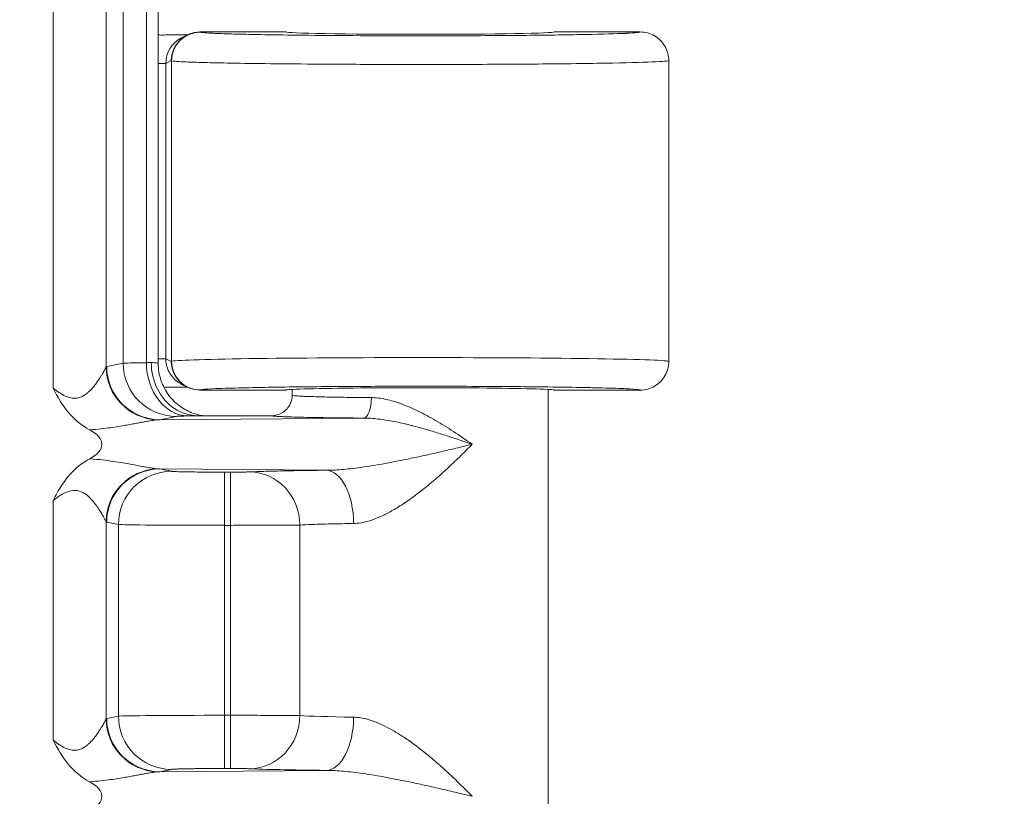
# Model space of a CAD drawing. Header units: inches. Extents: x -374 to 640, y -945 to 1059.
# Tile 199 of 222: x 145.171 to 146.373, y 65.805 to 66.754. Entities that reach past the tile are written whole.
import ezdxf

# ---------------------------------------------------------------- set-up
doc = ezdxf.new("R2010")
doc.units = ezdxf.units.IN
doc.header["$LTSCALE"] = 5
doc.header["$MEASUREMENT"] = 0
for name, color, linetype, lineweight in [('Dimension (ANSI)', 7, 'Continuous', 9), ('Visible (ANSI)', 7, 'Continuous', 18), ('Visible Narrow (ANSI)', 7, 'Continuous', 5)]:
    doc.layers.add(name, color=color, linetype=linetype, lineweight=lineweight)
doc.styles.add('Note Text (ANSI)', font='arial.ttf')
doc.dimstyles.new('.XX', dxfattribs={"dimscale": 5, "dimtxt": 0.095, "dimasz": 0.125, "dimexe": 0.1875, "dimexo": 0.0625, "dimgap": 0.0625, "dimtad": 0, "dimtih": 1, "dimtoh": 1, "dimrnd": 1e-08, "dimzin": 0, "dimdsep": 46, "dimtxsty": 'Note Text (ANSI)', "dimblk": 'Filled-1', "dimcen": 0.09, "dimdle": 0.45, "dimclrd": 256, "dimclre": 256, "dimclrt": 256, "dimadec": 0, "dimazin": 1, "dimtfac": 1.263158, "dimtofl": 0, "dimtmove": 0, "dimatfit": 3, "dimfxl": 1, "dimtolj": 1, "dimtzin": 4, "dimlwd": -1, "dimlwe": -1, "dimarcsym": 0})

# ---------------------------------------------------------------- blocks, each defined once
blk = doc.blocks.new('Filled-1')
at = {"color": 0}
for p, q in [((0, 0), (-1, 0.25)), ((-1, 0.25), (-1, -0.25)), ((-1, 0), (0, 0)), ((-1, -0.25), (0, 0))]:
    blk.add_line(p, q, dxfattribs=at)
at = {"color": 0, "flags": 128}
blk.add_lwpolyline([(-1, -0.25), (0, 0), (-1, 0.25), (-1, -0.25)], dxfattribs=at)
at = {"color": 0}
blk.add_solid([(-1, -0.25), (0, 0), (-1, 0.25), (-1, -0.25)], dxfattribs=at)
blk = doc.blocks.new('*D41')
at = {"layer": 'Defpoints', "color": 0, "transparency": 16777216}
for p in [(123.6124, 70.135), (123.6124, 44.4052), (150.1074, 44.4052)]:
    blk.add_point(p, dxfattribs=at)
at = {"layer": 'Dimension (ANSI)', "transparency": 16777216}
for p, q in [((123.9249, 70.135), (151.0449, 70.135)), ((150.1074, 69.51), (150.1074, 57.8253)), ((150.1074, 45.0302), (150.1074, 56.7149)), ((123.9249, 44.4052), (151.0449, 44.4052))]:
    blk.add_line(p, q, dxfattribs=at)
at = {"layer": 'Dimension (ANSI)', "transparency": 16777216, "xscale": 0.625, "yscale": 0.625, "zscale": 0.625}
for p, rotation in [((150.1074, 70.135), 90), ((150.1074, 44.4052), 270)]:
    blk.add_blockref('Filled-1', p, dxfattribs=dict(at, rotation=rotation))
at = {"layer": 'Dimension (ANSI)', "transparency": 16777216, "insert": (149.3019, 57.5128), "char_height": 0.475, "attachment_point": 1, "style": 'Note Text (ANSI)'}
blk.add_mtext('\\A1;25.73', dxfattribs=at)

msp = doc.modelspace()

# ---------------------------------------------------------------- linework, layer by layer
at = {"layer": 'Visible (ANSI)'}
for p, q in [((145.34, 66.33396), (145.34, 67.20618)), ((145.37534, 66.73513), (145.36864, 66.73179)), ((145.49613, 66.73882), (145.39097, 66.73882)), ((145.92863, 66.73882), (145.82363, 66.73882)), ((145.96363, 66.70382), (145.96363, 66.33633)), ((145.51047, 66.69973), (145.51047, 66.69973)), ((145.36864, 66.30836), (145.37534, 66.30501)), ((145.28279, 66.30362), (145.28279, 66.30366)), ((145.28488, 66.29936), (145.28488, 66.29939)), ((145.37657, 66.30477), (145.37655, 66.30477)), ((145.39097, 66.30132), (145.49613, 66.30132)), ((145.50363, 66.30218), (145.50363, 66.29508)), ((145.81613, 66.30218), (145.81613, 65.7701)), ((145.82363, 66.30132), (145.92863, 66.30132)), ((145.38801, 66.27007), (145.47864, 66.27007)), ((145.28279, 66.25555), (145.28279, 66.25555)), ((145.28488, 66.25586), (145.28488, 66.25586)), ((145.28279, 66.21459), (145.28279, 66.21459)), ((145.28488, 66.21429), (145.28488, 66.21429)), ((145.30963, 66.21011), (145.30963, 66.21011)), ((145.28279, 66.16649), (145.28279, 66.16649)), ((145.28279, 65.87362), (145.28279, 65.87366)), ((145.28488, 65.86936), (145.28488, 65.86939)), ((145.30963, 65.84384), (145.30963, 65.84384)), ((145.28279, 65.82555), (145.28279, 65.82555)), ((145.28488, 65.82586), (145.28488, 65.82586))]:
    msp.add_line(p, q, dxfattribs=at)
for centre, major_axis, ratio, start_param, end_param in [((145.39097, 66.70382), (0, 0.03501), 0.9992388, 0, 1.5707963), ((145.38429, 66.70048), (0.03136, 0.01568), 0.9981519, 1.5705851, 1.5706036), ((145.65988, 66.73882), (0.16375, 0), 0.0174551, 3.1415927, 6.2831853), ((145.39097, 66.33633), (0, -0.03501), 0.9992388, 4.712389, 6.2831853), ((145.65988, 66.33633), (-0.30375, 0), 0.0154418, 3.1415926, 3.1418063), ((145.65988, 66.30132), (0.16375, 0), 0.0174551, 0, 3.1415927), ((145.34477, 66.27009), (-0.03446, 0.00688), 0.9960441, 0.0934074, 0.093443), ((145.20091, 66.23507), (-0.07023, 0), 0.4126366, 2.4797635, 3.80379), ((145.20091, 65.80507), (-0.07023, 0), 0.4126366, 2.4797635, 3.8037921)]:
    msp.add_ellipse(centre, major_axis=major_axis, ratio=ratio, start_param=start_param, end_param=end_param, dxfattribs=at)
for points, knots in [([(145.34, 66.73537), (145.34016, 66.73535), (145.34032, 66.73533), (145.34258, 66.73507), (145.34467, 66.73501), (145.34673, 66.73511)], [-0.01768019, -0.01768019, -0.01768019, -0.01768019, -0.016446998, -0.016446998, -0.000189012, -0.000189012, -0.000189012, -0.000189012]), ([(145.34673, 66.73511), (145.34985, 66.73514), (145.35407, 66.73513), (145.35839, 66.73516), (145.35895, 66.73516), (145.35951, 66.73517), (145.36008, 66.73517), (145.36387, 66.73521), (145.3677, 66.73525), (145.37145, 66.73531), (145.37258, 66.73533), (145.37371, 66.73534), (145.37483, 66.73536), (145.37516, 66.73536), (145.37549, 66.73537), (145.37582, 66.73537)], [0, 0, 0, 0, 0.33333333, 0.33333333, 0.33333333, 0.37657662, 0.37657662, 0.37657662, 0.66666667, 0.66666667, 0.66666667, 0.75413079, 0.75413079, 0.75413079, 0.78011567, 0.78011567, 0.78011567, 0.78011567]), ([(145.92863, 66.73882), (145.93474, 66.73882), (145.94084, 66.73719), (145.94613, 66.73413), (145.95142, 66.73108), (145.95589, 66.72661), (145.95894, 66.72132), (145.96199, 66.71603), (145.96363, 66.70993), (145.96363, 66.70382)], [0, 0, 0, 0, 0.3333333, 0.3333333, 0.3333333, 0.6666667, 0.6666667, 0.6666667, 1, 1, 1, 1]), ([(145.33151, 66.33508), (145.33151, 66.32381), (145.3341, 66.31252), (145.33904, 66.30266), (145.34397, 66.2928), (145.35132, 66.28438), (145.35984, 66.27874), (145.36835, 66.2731), (145.37797, 66.27008), (145.38801, 66.27007)], [0, 0, 0, 0, 0.3333333, 0.3333333, 0.3333333, 0.6666667, 0.6666667, 0.6666667, 1, 1, 1, 1]), ([(145.34, 66.33396), (145.34, 66.32694), (145.34117, 66.31984), (145.34562, 66.30665), (145.34892, 66.3004), (145.35721, 66.28938), (145.36231, 66.28449), (145.3707, 66.27868), (145.3736, 66.27698), (145.37934, 66.27421), (145.3822, 66.27307), (145.38685, 66.27158), (145.38873, 66.27108), (145.39124, 66.27052), (145.39205, 66.27036), (145.39307, 66.27017), (145.39337, 66.27012), (145.39365, 66.27007)], [0, 0, 0, 0, 0.05350481, 0.05350481, 0.10610587, 0.10610587, 0.15869248, 0.15869248, 0.18434216, 0.18434216, 0.2080531, 0.2080531, 0.22421511, 0.22421511, 0.23271267, 0.23271267, 0.23656066, 0.23656066, 0.23656066, 0.23656066]), ([(145.92863, 66.30132), (145.93474, 66.30132), (145.94084, 66.30296), (145.94613, 66.30601), (145.95142, 66.30907), (145.95589, 66.31354), (145.95894, 66.31883), (145.96191, 66.32398), (145.96354, 66.3299), (145.96363, 66.33584)], [0, 0, 0, 0, 0.33333333, 0.33333333, 0.33333333, 0.66666667, 0.66666667, 0.66666667, 0.99117201, 0.99117201, 0.99117201, 0.99117201]), ([(145.25629, 66.25289), (145.24633, 66.25816), (145.23766, 66.26533), (145.23043, 66.27395), (145.22319, 66.28258), (145.21738, 66.29266), (145.21158, 66.30367)], [0, 0, 0, 0, 0.5, 0.5, 0.5, 1, 1, 1, 1]), ([(145.37582, 66.30478), (145.37234, 66.30483), (145.36872, 66.30487), (145.35979, 66.30498), (145.35364, 66.30504), (145.34676, 66.30504)], [-0.094521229, -0.094521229, -0.094521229, -0.094521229, -0.054604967, -0.054604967, -0.000279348, -0.000279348, -0.000279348, -0.000279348]), ([(145.47864, 66.27007), (145.483, 66.27007), (145.48736, 66.27124), (145.49114, 66.27343), (145.49492, 66.27561), (145.49813, 66.27883), (145.5003, 66.2826), (145.50247, 66.28637), (145.50364, 66.29069), (145.50363, 66.29508)], [0, 0, 0, 0, 0.33333333, 0.33333333, 0.33333333, 0.66666667, 0.66666667, 0.66666667, 1, 1, 1, 1]), ([(145.21158, 66.16648), (145.21495, 66.17281), (145.21828, 66.17908), (145.2222, 66.18509), (145.22427, 66.18825), (145.22651, 66.19135), (145.22895, 66.19438), (145.23203, 66.19822), (145.23544, 66.20195), (145.23928, 66.2054), (145.24425, 66.20988), (145.24996, 66.2139), (145.25631, 66.21726)], [0, 0, 0, 0, 0.32758242, 0.32758242, 0.32758242, 0.5, 0.5, 0.5, 0.71794655, 0.71794655, 0.71794655, 0.99999996, 0.99999996, 0.99999996, 0.99999996]), ([(145.25629, 65.82289), (145.24609, 65.82828), (145.23736, 65.83562), (145.23015, 65.84428), (145.22295, 65.85293), (145.21726, 65.8629), (145.21158, 65.87367)], [0, 0, 0, 0, 0.5, 0.5, 0.5, 1, 1, 1, 1])]:
    msp.add_open_spline(points, degree=3, knots=knots, dxfattribs=at)
for points in [[(145.34, 66.33396), (145.34, 66.33396), (145.34, 66.33396), (145.34, 66.33396)], [(145.96363, 66.33633), (145.96363, 66.33617), (145.96363, 66.33601), (145.96363, 66.33584)]]:
    msp.add_open_spline(points, degree=3, dxfattribs=at)
at = {"layer": 'Visible Narrow (ANSI)'}
for p, q in [((145.21158, 67.23648), (145.21158, 66.30367)), ((145.27633, 67.21048), (145.27632, 66.32967)), ((145.29721, 67.20598), (145.29721, 66.33417)), ((145.32557, 67.20537), (145.32557, 66.33478)), ((145.39129, 66.73865), (145.39097, 66.73882)), ((145.35599, 66.70382), (145.34924, 66.70044)), ((145.35632, 66.70365), (145.35599, 66.70382)), ((145.34924, 66.70044), (145.34, 66.70044)), ((145.34924, 66.3397), (145.34924, 66.70044)), ((145.35632, 66.70365), (145.35632, 66.33649)), ((145.27711, 66.33016), (145.29721, 66.33417)), ((145.34924, 66.3397), (145.34, 66.3397)), ((145.34924, 66.3397), (145.35599, 66.33633)), ((145.35599, 66.33633), (145.35632, 66.33649)), ((145.39097, 66.30132), (145.39129, 66.3015)), ((145.34187, 66.26517), (145.36197, 66.26917)), ((145.34187, 66.26517), (145.59083, 66.26713)), ((145.54495, 66.20338), (145.34187, 66.20498)), ((145.34187, 66.20498), (145.35613, 66.20214)), ((145.42088, 66.13611), (145.42088, 66.2011)), ((145.42088, 66.2011), (145.42831, 66.2011)), ((145.42831, 66.13611), (145.42831, 66.2011)), ((145.21158, 66.16648), (145.21158, 65.87367)), ((145.27633, 66.14048), (145.27632, 65.89967)), ((145.27712, 66.13999), (145.29138, 66.13715)), ((145.29138, 66.13715), (145.29138, 65.903)), ((145.42088, 66.13611), (145.42831, 66.13611)), ((145.42088, 66.13611), (145.42088, 65.90404)), ((145.42831, 66.13611), (145.42831, 65.90404)), ((145.51295, 66.1364), (145.51294, 65.90375)), ((145.27711, 65.90016), (145.29138, 65.903)), ((145.42088, 65.90404), (145.42831, 65.90404)), ((145.42088, 65.83905), (145.42088, 65.90404)), ((145.42831, 65.83905), (145.42831, 65.90404)), ((145.34187, 65.83517), (145.35613, 65.83801)), ((145.42088, 65.83905), (145.42831, 65.83905)), ((145.34187, 65.83517), (145.54495, 65.83677))]:
    msp.add_line(p, q, dxfattribs=at)
for centre, start, end in [((132.61238, 552.0832), 269.3079848, 269.3079849), ((132.61238, 552.0832), 269.3364756, 269.3364757), ((132.61238, 552.0832), 270.0142531, 270.0142532), ((132.61238, -437.54305), 89.30796703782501, 89.30796710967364), ((132.61238, -437.54305), 89.98574681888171, 89.98574689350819), ((132.61238, -437.54305), 90.66352429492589, 90.66352437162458), ((132.61238, -437.54305), 90.69201509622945, 90.69201518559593)]:
    msp.add_arc(centre, 507.11098, start, end, dxfattribs=at)
for centre, major_axis, ratio, start_param, end_param in [((145.38429, 66.70048), (0.03136, 0.01568), 0.9981519, 1.5706036, 2.6781621), ((145.39129, 66.70365), (0.01565, 0.03131), 0.9992388, 0.4638303, 2.0340178), ((145.42673, 66.33407), (-0.13001, 0), 0.0087266, 5.6039658, 6.1959239), ((145.36197, 66.33417), (0.01272, -0.06374), 0.9960441, 4.5162215, 6.0854965), ((145.27508, 66.33617), (0.06489, 0.00003), 0.0346136, 5.6040878, 5.7668467), ((145.37614, 66.33478), (0.0014, -0.06498), 0.7779791, 4.695572, 6.2554342), ((145.65988, 66.33633), (-0.30375, 0), 0.0154418, 3.1418063, 6.2482788), ((145.39132, 66.33649), (0.01565, -0.03131), 0.9992389, 4.2491457, 5.8187517), ((145.34108, 66.32968), (-0.04678, 0.04514), 0.9921566, 0.7718726, 2.2999904), ((145.34187, 66.33016), (0.01272, -0.06374), 0.9960441, 4.5162216, 6.0854904), ((145.59083, 66.29213), (-0.00018, -0.025), 0.3810211, 0.0188361, 1.5734891), ((145.34108, 66.14048), (0.04678, 0.04513), 0.9921541, 0.8417554, 2.3702062), ((145.34187, 66.13999), (0.01272, 0.06374), 0.9960441, 0.1976885, 1.7669638), ((145.35613, 66.13715), (0.01272, 0.06374), 0.9960441, 0.1976891, 1.7669638), ((145.34104, 66.21797), (-0.02383, 0.00144), 0.5423929, 1.5114509, 1.6383975), ((145.45182, 66.1364), (-0.00313, 0.06492), 0.9402618, 4.6670397, 6.2319055), ((145.54495, 66.13839), (-0.00069, 0.065), 0.5194372, 4.7068783, 6.2627513), ((145.27723, 66.265), (0.00008, -0.12503), 0.0871157, 6.1930527, 6.2657665), ((145.42088, 66.13725), (0.13, 0), 0.0087269, 3.2288591, 4.7123912), ((145.34108, 65.89968), (-0.04678, 0.04514), 0.9921566, 0.7718726, 2.2999904), ((145.34187, 65.90016), (0.01272, -0.06374), 0.9960441, 4.5162216, 6.0854904), ((145.42088, 65.9029), (-0.13, 0), 0.008727, 4.7123977, 6.1959421), ((145.35613, 65.903), (0.01272, -0.06374), 0.9960441, 4.5162215, 6.0854958), ((145.45182, 65.90375), (-0.00313, -0.06492), 0.9402621, 0.0512843, 1.6161457), ((145.65992, 65.90506), (-0.15629, 0), 0.0247087, 0.3468953, 1.0244112), ((145.54495, 65.90176), (-0.00069, -0.065), 0.5194387, 0.0204225, 1.5763058), ((145.66015, 65.84008), (0.22153, 0), 0.0174526, 3.4885032, 4.1655095)]:
    msp.add_ellipse(centre, major_axis=major_axis, ratio=ratio, start_param=start_param, end_param=end_param, dxfattribs=at)
for points, knots in [([(145.92863, 66.73882), (145.9287, 66.73825), (145.92305, 66.73771), (145.91223, 66.7372), (145.91182, 66.73718), (145.91139, 66.73716), (145.91096, 66.73714), (145.89962, 66.73663), (145.88298, 66.73614), (145.86176, 66.73572), (145.86115, 66.7357), (145.86053, 66.73569), (145.85991, 66.73568), (145.83824, 66.73526), (145.81195, 66.73491), (145.784, 66.73465), (145.78343, 66.73465), (145.78286, 66.73464), (145.7823, 66.73464), (145.75404, 66.73438), (145.72416, 66.73423), (145.69573, 66.73416), (145.69539, 66.73416), (145.69505, 66.73416), (145.69472, 66.73416), (145.66608, 66.73409), (145.63896, 66.73411), (145.6141, 66.73419), (145.58907, 66.73427), (145.56634, 66.7344), (145.54599, 66.73456), (145.52571, 66.73473), (145.50779, 66.73493), (145.49218, 66.73515), (145.49198, 66.73515), (145.49177, 66.73515), (145.49157, 66.73516), (145.47622, 66.73537), (145.46311, 66.7356), (145.45195, 66.73584), (145.45171, 66.73585), (145.45146, 66.73585), (145.45122, 66.73586), (145.44024, 66.73609), (145.43117, 66.73633), (145.42368, 66.73657), (145.42345, 66.73658), (145.42322, 66.73659), (145.423, 66.7366), (145.41567, 66.73684), (145.4099, 66.73707), (145.40539, 66.73731), (145.40521, 66.73731), (145.40503, 66.73732), (145.40486, 66.73733), (145.40048, 66.73756), (145.39734, 66.73779), (145.39517, 66.738), (145.39507, 66.73801), (145.39496, 66.73802), (145.39486, 66.73803), (145.39281, 66.73825), (145.39169, 66.73845), (145.39129, 66.73865)], [0, 0, 0, 0, 0.0802472, 0.0802472, 0.0802472, 0.0833333, 0.0833333, 0.0833333, 0.1643158, 0.1643158, 0.1643158, 0.1666667, 0.1666667, 0.1666667, 0.2483451, 0.2483451, 0.2483451, 0.25, 0.25, 0.25, 0.332356, 0.332356, 0.332356, 0.3333333, 0.3333333, 0.3333333, 0.4163697, 0.4163697, 0.4163697, 0.5, 0.5, 0.5, 0.5833333, 0.5833333, 0.5833333, 0.5844254, 0.5844254, 0.5844254, 0.6666667, 0.6666667, 0.6666667, 0.6684579, 0.6684579, 0.6684579, 0.75, 0.75, 0.75, 0.7524898, 0.7524898, 0.7524898, 0.8333333, 0.8333333, 0.8333333, 0.8365216, 0.8365216, 0.8365216, 0.9166667, 0.9166667, 0.9166667, 0.9205618, 0.9205618, 0.9205618, 1, 1, 1, 1]), ([(145.96363, 66.70382), (145.96363, 66.70324), (145.95673, 66.70267), (145.94344, 66.70214), (145.93014, 66.7016), (145.91053, 66.70111), (145.88558, 66.70068), (145.86063, 66.70025), (145.83014, 66.69989), (145.79781, 66.69964), (145.76548, 66.69938), (145.73134, 66.69923), (145.69888, 66.69917), (145.66642, 66.6991), (145.6357, 66.69912), (145.60756, 66.6992), (145.57942, 66.69927), (145.55386, 66.6994), (145.53097, 66.69957), (145.50807, 66.69974), (145.48784, 66.69994), (145.47022, 66.70015), (145.4526, 66.70037), (145.43757, 66.70061), (145.4248, 66.70085), (145.41203, 66.70109), (145.40152, 66.70134), (145.39288, 66.70158), (145.38424, 66.70183), (145.37748, 66.70207), (145.37223, 66.70231), (145.36698, 66.70255), (145.36325, 66.70278), (145.3607, 66.70301), (145.35814, 66.70323), (145.35678, 66.70345), (145.35632, 66.70365)], [0, 0, 0, 0, 0.08333333, 0.08333333, 0.08333333, 0.16666667, 0.16666667, 0.16666667, 0.25, 0.25, 0.25, 0.33333333, 0.33333333, 0.33333333, 0.41666667, 0.41666667, 0.41666667, 0.5, 0.5, 0.5, 0.58333333, 0.58333333, 0.58333333, 0.66666667, 0.66666667, 0.66666667, 0.75, 0.75, 0.75, 0.83333333, 0.83333333, 0.83333333, 0.91666667, 0.91666667, 0.91666667, 0.99999856, 0.99999856, 0.99999856, 0.99999856]), ([(145.33151, 66.33508), (145.33439, 66.33491), (145.33861, 66.33454), (145.34, 66.33415), (145.34, 66.33396)], [0, 0, 0, 0, 0.5, 0.96716205, 0.96716205, 0.96716205, 0.96716205]), ([(145.36864, 66.30836), (145.36659, 66.30939), (145.36455, 66.31066), (145.36259, 66.3122), (145.36223, 66.31248), (145.36187, 66.31278), (145.36152, 66.31308), (145.35956, 66.31475), (145.3577, 66.31672), (145.35604, 66.31898), (145.35553, 66.31968), (145.35503, 66.32041), (145.35456, 66.32117), (145.35323, 66.3233), (145.35207, 66.32566), (145.35118, 66.32824), (145.35073, 66.32953), (145.35034, 66.33088), (145.35004, 66.33227), (145.34952, 66.33464), (145.34924, 66.33713), (145.34924, 66.3397)], [0.36161561, 0.36161561, 0.36161561, 0.36161561, 0.5, 0.5, 0.5, 0.52556923, 0.52556923, 0.52556923, 0.66666667, 0.66666667, 0.66666667, 0.71035805, 0.71035805, 0.71035805, 0.83333333, 0.83333333, 0.83333333, 0.89520453, 0.89520453, 0.89520453, 1, 1, 1, 1]), ([(145.21158, 66.30367), (145.21407, 66.30179), (145.21644, 66.30008), (145.21873, 66.29857), (145.22026, 66.29756), (145.22174, 66.29664), (145.2232, 66.29582), (145.22553, 66.29452), (145.22777, 66.29347), (145.22992, 66.29272), (145.23113, 66.29231), (145.2323, 66.29198), (145.23343, 66.29175), (145.2356, 66.2913), (145.23764, 66.29118), (145.23956, 66.29134), (145.24045, 66.29142), (145.24131, 66.29155), (145.24215, 66.29174), (145.24406, 66.29215), (145.24583, 66.29284), (145.24746, 66.29367), (145.24808, 66.29398), (145.24868, 66.29432), (145.24927, 66.29468), (145.25089, 66.29566), (145.25237, 66.29677), (145.25374, 66.29792), (145.25416, 66.29828), (145.25457, 66.29864), (145.25497, 66.299), (145.25634, 66.30024), (145.25759, 66.30152), (145.25875, 66.30279), (145.25903, 66.3031), (145.2593, 66.3034), (145.25957, 66.30371), (145.26074, 66.30504), (145.26181, 66.30635), (145.2628, 66.30763), (145.26298, 66.30786), (145.26316, 66.30809), (145.26333, 66.30832), (145.26434, 66.30965), (145.26526, 66.31093), (145.26611, 66.31216), (145.26622, 66.31231), (145.26632, 66.31246), (145.26642, 66.31261), (145.26729, 66.31388), (145.26807, 66.31507), (145.26879, 66.31619), (145.26884, 66.31628), (145.26889, 66.31636), (145.26895, 66.31645), (145.2697, 66.31764), (145.27037, 66.31874), (145.27098, 66.31976), (145.27158, 66.32078), (145.27212, 66.3217), (145.2726, 66.32256), (145.27308, 66.32341), (145.27351, 66.32419), (145.27389, 66.32491), (145.27428, 66.32563), (145.27463, 66.32629), (145.27494, 66.32689), (145.27497, 66.32694), (145.275, 66.327), (145.27503, 66.32706), (145.2753, 66.32759), (145.27555, 66.32808), (145.27576, 66.32851), (145.27579, 66.32857), (145.27582, 66.32863), (145.27585, 66.32869), (145.27605, 66.32908), (145.27621, 66.32942), (145.27632, 66.32967)], [0, 0, 0, 0, 0.0399629, 0.0399629, 0.0399629, 0.0666667, 0.0666667, 0.0666667, 0.1094328, 0.1094328, 0.1094328, 0.1333333, 0.1333333, 0.1333333, 0.1788013, 0.1788013, 0.1788013, 0.2, 0.2, 0.2, 0.2482926, 0.2482926, 0.2482926, 0.2666667, 0.2666667, 0.2666667, 0.3176775, 0.3176775, 0.3176775, 0.3333333, 0.3333333, 0.3333333, 0.3870534, 0.3870534, 0.3870534, 0.4, 0.4, 0.4, 0.4564603, 0.4564603, 0.4564603, 0.4666667, 0.4666667, 0.4666667, 0.5258853, 0.5258853, 0.5258853, 0.5333333, 0.5333333, 0.5333333, 0.5953036, 0.5953036, 0.5953036, 0.6, 0.6, 0.6, 0.6666667, 0.6666667, 0.6666667, 0.7333333, 0.7333333, 0.7333333, 0.8, 0.8, 0.8, 0.8666667, 0.8666667, 0.8666667, 0.8729829, 0.8729829, 0.8729829, 0.9333333, 0.9333333, 0.9333333, 0.9423846, 0.9423846, 0.9423846, 1, 1, 1, 1]), ([(145.27633, 66.32967), (145.27646, 66.32981), (145.27673, 66.33005), (145.27698, 66.33013), (145.27712, 66.33016)], [0.00485296, 0.00485296, 0.00485296, 0.00485296, 0.5, 1, 1, 1, 1]), ([(145.39129, 66.3015), (145.39164, 66.30167), (145.39252, 66.30184), (145.39392, 66.30201), (145.39698, 66.30238), (145.40246, 66.30274), (145.41048, 66.30308), (145.41493, 66.30327), (145.42012, 66.30346), (145.42604, 66.30364), (145.43561, 66.30394), (145.44709, 66.30422), (145.46008, 66.30447), (145.46916, 66.30465), (145.47899, 66.30481), (145.48948, 66.30496), (145.50325, 66.30516), (145.51813, 66.30533), (145.53385, 66.30548), (145.54733, 66.3056), (145.56142, 66.30571), (145.57592, 66.30579), (145.5912, 66.30588), (145.60694, 66.30594), (145.62288, 66.30598), (145.63968, 66.30602), (145.6567, 66.30603), (145.67364, 66.30602), (145.68802, 66.30601), (145.70234, 66.30597), (145.71641, 66.30592), (145.73465, 66.30585), (145.75248, 66.30575), (145.76952, 66.30562), (145.7811, 66.30553), (145.79231, 66.30542), (145.80307, 66.3053), (145.82028, 66.30511), (145.83631, 66.30489), (145.85065, 66.30464), (145.85848, 66.3045), (145.86579, 66.30436), (145.87255, 66.3042), (145.88601, 66.3039), (145.89728, 66.30356), (145.90591, 66.30322), (145.90955, 66.30307), (145.91274, 66.30293), (145.91548, 66.30278), (145.92261, 66.30241), (145.92654, 66.30204), (145.928, 66.30166), (145.92844, 66.30155), (145.92865, 66.30144), (145.92863, 66.30132)], [0.00000005, 0.00000005, 0.00000005, 0.00000005, 0.03475793, 0.03475793, 0.03475793, 0.11111111, 0.11111111, 0.11111111, 0.15352696, 0.15352696, 0.15352696, 0.22222222, 0.22222222, 0.22222222, 0.27025316, 0.27025316, 0.27025316, 0.33333333, 0.33333333, 0.33333333, 0.38743424, 0.38743424, 0.38743424, 0.44444444, 0.44444444, 0.44444444, 0.50453733, 0.50453733, 0.50453733, 0.55555556, 0.55555556, 0.55555556, 0.62172454, 0.62172454, 0.62172454, 0.66666667, 0.66666667, 0.66666667, 0.73857147, 0.73857147, 0.73857147, 0.77777778, 0.77777778, 0.77777778, 0.85590751, 0.85590751, 0.85590751, 0.88888889, 0.88888889, 0.88888889, 0.97444975, 0.97444975, 0.97444975, 1, 1, 1, 1]), ([(145.50363, 66.29508), (145.50363, 66.29494), (145.50409, 66.29479), (145.50489, 66.29465), (145.50569, 66.29452), (145.50682, 66.29441), (145.50826, 66.29429), (145.50969, 66.29418), (145.51145, 66.29406), (145.51353, 66.29395), (145.5156, 66.29383), (145.51799, 66.29372), (145.52069, 66.29362), (145.52338, 66.29351), (145.52638, 66.29341), (145.52968, 66.29331), (145.53297, 66.29321), (145.53656, 66.29311), (145.54044, 66.29302), (145.54432, 66.29292), (145.54849, 66.29283), (145.55294, 66.29275), (145.55739, 66.29266), (145.56212, 66.29258), (145.56712, 66.29251), (145.57211, 66.29243), (145.57738, 66.29237), (145.58292, 66.2923), (145.58846, 66.29224), (145.59429, 66.29218), (145.60035, 66.29213)], [0, 0, 0, 0, 0.1, 0.1, 0.1, 0.2, 0.2, 0.2, 0.3, 0.3, 0.3, 0.4, 0.4, 0.4, 0.5, 0.5, 0.5, 0.6, 0.6, 0.6, 0.7, 0.7, 0.7, 0.8, 0.8, 0.8, 0.9, 0.9, 0.9, 1, 1, 1, 1]), ([(145.60035, 66.29213), (145.60598, 66.29208), (145.61777, 66.29063), (145.63703, 66.28486), (145.65738, 66.27606), (145.67864, 66.26464), (145.70062, 66.25097), (145.71575, 66.24053), (145.72334, 66.23507)], [0.00000146, 0.00000146, 0.00000146, 0.00000146, 0.16666667, 0.33333333, 0.5, 0.66666667, 0.83333333, 1, 1, 1, 1]), ([(145.25629, 66.25289), (145.26128, 66.25316), (145.26589, 66.25356), (145.27011, 66.25399), (145.27434, 66.25443), (145.27817, 66.25491), (145.28172, 66.25541), (145.28527, 66.2559), (145.28854, 66.2564), (145.29159, 66.25689), (145.29464, 66.25738), (145.29747, 66.25786), (145.30011, 66.25832), (145.30274, 66.25878), (145.3052, 66.25923), (145.30748, 66.25965), (145.30977, 66.26007), (145.31189, 66.26046), (145.31386, 66.26083), (145.31583, 66.2612), (145.31765, 66.26154), (145.31935, 66.26186), (145.32104, 66.26217), (145.32261, 66.26246), (145.32408, 66.26273), (145.32555, 66.26299), (145.32693, 66.26324), (145.32824, 66.26347), (145.32956, 66.26369), (145.33081, 66.2639), (145.33203, 66.26409), (145.33324, 66.26428), (145.33442, 66.26446), (145.33556, 66.26461), (145.3367, 66.26476), (145.3378, 66.26489), (145.33885, 66.26499)], [0.00000258, 0.00000258, 0.00000258, 0.00000258, 0.08333333, 0.08333333, 0.08333333, 0.16666667, 0.16666667, 0.16666667, 0.25, 0.25, 0.25, 0.33333333, 0.33333333, 0.33333333, 0.41666667, 0.41666667, 0.41666667, 0.5, 0.5, 0.5, 0.58333333, 0.58333333, 0.58333333, 0.66666667, 0.66666667, 0.66666667, 0.75, 0.75, 0.75, 0.83333333, 0.83333333, 0.83333333, 0.91666667, 0.91666667, 0.91666667, 0.99998813, 0.99998813, 0.99998813, 0.99998813]), ([(145.36197, 66.26917), (145.36217, 66.26922), (145.3625, 66.26926), (145.36297, 66.2693), (145.36343, 66.26934), (145.36402, 66.26938), (145.36477, 66.26942), (145.36551, 66.26946), (145.3664, 66.2695), (145.36746, 66.26954), (145.36852, 66.26958), (145.36975, 66.26962), (145.37119, 66.26967), (145.37263, 66.26971), (145.37427, 66.26975), (145.37615, 66.26979)], [0, 0, 0, 0, 0.2, 0.2, 0.2, 0.4, 0.4, 0.4, 0.6, 0.6, 0.6, 0.8, 0.8, 0.8, 0.99999998, 0.99999998, 0.99999998, 0.99999998]), ([(145.47864, 66.27007), (145.4786, 66.26995), (145.47901, 66.26983), (145.47974, 66.26971), (145.47982, 66.2697), (145.47992, 66.26968), (145.48001, 66.26967), (145.48085, 66.26955), (145.48204, 66.26944), (145.48354, 66.26933), (145.48364, 66.26932), (145.48375, 66.26931), (145.48386, 66.2693), (145.48548, 66.26919), (145.48744, 66.26908), (145.48975, 66.26897), (145.48982, 66.26896), (145.48988, 66.26896), (145.48994, 66.26896), (145.49234, 66.26885), (145.4951, 66.26874), (145.49823, 66.26863), (145.50135, 66.26852), (145.50483, 66.26842), (145.50865, 66.26832), (145.50886, 66.26831), (145.50906, 66.2683), (145.50927, 66.2683), (145.51293, 66.2682), (145.51689, 66.26811), (145.52115, 66.26802), (145.52157, 66.26801), (145.522, 66.26801), (145.52242, 66.268), (145.52657, 66.26791), (145.53098, 66.26783), (145.53567, 66.26776), (145.53636, 66.26774), (145.53705, 66.26773), (145.53776, 66.26772), (145.54231, 66.26765), (145.54712, 66.26758), (145.55216, 66.26751), (145.55316, 66.2675), (145.55418, 66.26749), (145.55521, 66.26748), (145.5601, 66.26742), (145.56521, 66.26736), (145.57054, 66.26731), (145.57191, 66.26729), (145.5733, 66.26728), (145.57471, 66.26727), (145.57988, 66.26722), (145.58525, 66.26717), (145.59083, 66.26713)], [0, 0, 0, 0, 0.0894789, 0.0894789, 0.0894789, 0.1, 0.1, 0.1, 0.1933621, 0.1933621, 0.1933621, 0.2, 0.2, 0.2, 0.2973853, 0.2973853, 0.2973853, 0.3, 0.3, 0.3, 0.4, 0.4, 0.4, 0.5, 0.5, 0.5, 0.5053731, 0.5053731, 0.5053731, 0.6, 0.6, 0.6, 0.6093566, 0.6093566, 0.6093566, 0.7, 0.7, 0.7, 0.7133363, 0.7133363, 0.7133363, 0.8, 0.8, 0.8, 0.8173328, 0.8173328, 0.8173328, 0.9, 0.9, 0.9, 0.9213405, 0.9213405, 0.9213405, 1, 1, 1, 1]), ([(145.59083, 66.26713), (145.59641, 66.26712), (145.60236, 66.26673), (145.60865, 66.266), (145.61495, 66.26527), (145.62159, 66.26421), (145.6285, 66.26285), (145.63471, 66.26164), (145.64115, 66.26019), (145.64779, 66.25854), (145.64853, 66.25835), (145.64928, 66.25816), (145.65002, 66.25798), (145.65603, 66.25645), (145.66219, 66.25477), (145.66851, 66.25293), (145.67002, 66.2525), (145.67153, 66.25205), (145.67306, 66.2516), (145.67813, 66.25009), (145.6833, 66.24849), (145.68856, 66.24681), (145.69151, 66.24587), (145.69449, 66.2449), (145.6975, 66.24391), (145.70199, 66.24243), (145.70654, 66.2409), (145.71115, 66.23932), (145.71517, 66.23794), (145.71923, 66.23652), (145.72334, 66.23507)], [0.00000169, 0.00000169, 0.00000169, 0.00000169, 0.16666667, 0.16666667, 0.16666667, 0.33333333, 0.33333333, 0.33333333, 0.48323024, 0.48323024, 0.48323024, 0.5, 0.5, 0.5, 0.63455173, 0.63455173, 0.63455173, 0.66666667, 0.66666667, 0.66666667, 0.77349434, 0.77349434, 0.77349434, 0.83333333, 0.83333333, 0.83333333, 0.92237016, 0.92237016, 0.92237016, 1, 1, 1, 1]), ([(145.54495, 66.20338), (145.54766, 66.20338), (145.55058, 66.20344), (145.5537, 66.20358), (145.55682, 66.20372), (145.56014, 66.20393), (145.56368, 66.20421), (145.56722, 66.2045), (145.57098, 66.20486), (145.57497, 66.20531), (145.57895, 66.20576), (145.58316, 66.20629), (145.58759, 66.2069), (145.59203, 66.20752), (145.59669, 66.20822), (145.6016, 66.20902), (145.6065, 66.20981), (145.61165, 66.21069), (145.61701, 66.21166), (145.62237, 66.21263), (145.62794, 66.21369), (145.63368, 66.21483), (145.63941, 66.21596), (145.6453, 66.21717), (145.65128, 66.21843), (145.65726, 66.2197), (145.66333, 66.22102), (145.66943, 66.22238), (145.67553, 66.22374), (145.68166, 66.22514), (145.68775, 66.22656), (145.69385, 66.22797), (145.69991, 66.22941), (145.70585, 66.23083), (145.71179, 66.23225), (145.71761, 66.23367), (145.72334, 66.23507)], [0, 0, 0, 0, 0.08333333, 0.08333333, 0.08333333, 0.16666667, 0.16666667, 0.16666667, 0.25, 0.25, 0.25, 0.33333333, 0.33333333, 0.33333333, 0.41666667, 0.41666667, 0.41666667, 0.5, 0.5, 0.5, 0.58333333, 0.58333333, 0.58333333, 0.66666667, 0.66666667, 0.66666667, 0.75, 0.75, 0.75, 0.83333333, 0.83333333, 0.83333333, 0.91666667, 0.91666667, 0.91666667, 1, 1, 1, 1]), ([(145.57872, 66.13839), (145.58158, 66.13843), (145.58462, 66.13871), (145.58784, 66.13925), (145.59106, 66.1398), (145.59446, 66.14061), (145.59805, 66.14171), (145.60164, 66.14281), (145.60542, 66.1442), (145.60937, 66.14589), (145.61332, 66.14758), (145.61745, 66.14957), (145.62176, 66.15188), (145.62606, 66.15418), (145.63055, 66.15681), (145.6352, 66.15975), (145.63986, 66.1627), (145.64468, 66.16597), (145.64962, 66.16952), (145.65456, 66.17308), (145.6596, 66.17692), (145.66468, 66.18098), (145.66976, 66.18504), (145.67488, 66.18931), (145.67997, 66.19373), (145.68506, 66.19815), (145.69011, 66.20271), (145.69508, 66.20733), (145.70005, 66.21195), (145.70494, 66.21664), (145.70965, 66.22128), (145.71437, 66.22592), (145.71892, 66.23052), (145.72334, 66.23507)], [0.0000001, 0.0000001, 0.0000001, 0.0000001, 0.09090909, 0.09090909, 0.09090909, 0.18181818, 0.18181818, 0.18181818, 0.27272727, 0.27272727, 0.27272727, 0.36363636, 0.36363636, 0.36363636, 0.45454545, 0.45454545, 0.45454545, 0.54545455, 0.54545455, 0.54545455, 0.63636364, 0.63636364, 0.63636364, 0.72727273, 0.72727273, 0.72727273, 0.81818182, 0.81818182, 0.81818182, 0.90909091, 0.90909091, 0.90909091, 1, 1, 1, 1]), ([(145.25631, 66.21726), (145.26199, 66.21695), (145.26724, 66.21648), (145.27206, 66.21595), (145.27687, 66.21542), (145.28124, 66.21483), (145.28531, 66.21423), (145.28938, 66.21363), (145.29315, 66.21302), (145.29664, 66.21242), (145.30014, 66.21183), (145.30336, 66.21126), (145.30635, 66.21071), (145.30935, 66.21016), (145.31211, 66.20964), (145.31468, 66.20916), (145.31725, 66.20868), (145.31961, 66.20824), (145.32183, 66.20783), (145.32404, 66.20742), (145.32609, 66.20705), (145.32805, 66.20671), (145.33, 66.20638), (145.33186, 66.20607), (145.33366, 66.2058), (145.33547, 66.20554), (145.33722, 66.20531), (145.33885, 66.20516)], [0.00000487, 0.00000487, 0.00000487, 0.00000487, 0.11111111, 0.11111111, 0.11111111, 0.22222222, 0.22222222, 0.22222222, 0.33333333, 0.33333333, 0.33333333, 0.44444444, 0.44444444, 0.44444444, 0.55555556, 0.55555556, 0.55555556, 0.66666667, 0.66666667, 0.66666667, 0.77777778, 0.77777778, 0.77777778, 0.88888889, 0.88888889, 0.88888889, 1, 1, 1, 1]), ([(145.35613, 66.20214), (145.35633, 66.2021), (145.35665, 66.20206), (145.35711, 66.20202), (145.35725, 66.202), (145.35741, 66.20199), (145.35757, 66.20198), (145.35815, 66.20193), (145.3589, 66.20189), (145.35986, 66.20184), (145.3601, 66.20183), (145.36035, 66.20182), (145.36062, 66.20181), (145.36171, 66.20176), (145.36303, 66.20172), (145.3646, 66.20167), (145.36494, 66.20166), (145.36529, 66.20165), (145.36564, 66.20164), (145.36738, 66.20159), (145.36939, 66.20154), (145.37168, 66.20149), (145.37208, 66.20149), (145.37249, 66.20148), (145.37291, 66.20147), (145.37537, 66.20142), (145.37813, 66.20138), (145.38116, 66.20134), (145.38158, 66.20133), (145.38201, 66.20133), (145.38245, 66.20132), (145.38564, 66.20128), (145.38912, 66.20124), (145.39281, 66.20121), (145.39321, 66.20121), (145.39361, 66.20121), (145.39401, 66.2012), (145.39785, 66.20117), (145.40193, 66.20115), (145.40609, 66.20113), (145.40641, 66.20113), (145.40673, 66.20113), (145.40705, 66.20113), (145.41135, 66.20111), (145.41574, 66.2011), (145.42026, 66.2011), (145.42046, 66.2011), (145.42067, 66.2011), (145.42088, 66.2011)], [0, 0, 0, 0, 0.0964034, 0.0964034, 0.0964034, 0.125, 0.125, 0.125, 0.2247418, 0.2247418, 0.2247418, 0.25, 0.25, 0.25, 0.3530481, 0.3530481, 0.3530481, 0.375, 0.375, 0.375, 0.4813593, 0.4813593, 0.4813593, 0.5, 0.5, 0.5, 0.6096358, 0.6096358, 0.6096358, 0.625, 0.625, 0.625, 0.7379215, 0.7379215, 0.7379215, 0.75, 0.75, 0.75, 0.8661268, 0.8661268, 0.8661268, 0.875, 0.875, 0.875, 0.9944992, 0.9944992, 0.9944992, 1, 1, 1, 1]), ([(145.42831, 66.2011), (145.42864, 66.2011), (145.42898, 66.2011), (145.42932, 66.2011), (145.43057, 66.2011), (145.43185, 66.2011), (145.43318, 66.20111), (145.43369, 66.20111), (145.4342, 66.20111), (145.43471, 66.20112), (145.43592, 66.20112), (145.43715, 66.20113), (145.43839, 66.20114), (145.43906, 66.20114), (145.43974, 66.20115), (145.44041, 66.20116), (145.44149, 66.20117), (145.44256, 66.20118), (145.4436, 66.20119), (145.4444, 66.2012), (145.44518, 66.20121), (145.44592, 66.20123), (145.44677, 66.20124), (145.44757, 66.20126), (145.44832, 66.20128), (145.44911, 66.20129), (145.44983, 66.20131), (145.45047, 66.20134), (145.45098, 66.20135), (145.45143, 66.20137), (145.45182, 66.20139)], [0, 0, 0, 0, 0.04245127, 0.04245127, 0.04245127, 0.2, 0.2, 0.2, 0.25990778, 0.25990778, 0.25990778, 0.4, 0.4, 0.4, 0.47692312, 0.47692312, 0.47692312, 0.6, 0.6, 0.6, 0.69382868, 0.69382868, 0.69382868, 0.8, 0.8, 0.8, 0.91222226, 0.91222226, 0.91222226, 1, 1, 1, 1]), ([(145.45182, 66.20139), (145.45325, 66.20146), (145.45478, 66.20153), (145.45641, 66.20159), (145.46136, 66.2018), (145.46722, 66.20199), (145.47399, 66.20217), (145.4799, 66.20233), (145.48649, 66.20248), (145.49368, 66.20262), (145.49745, 66.2027), (145.50139, 66.20277), (145.50548, 66.20284), (145.51733, 66.20304), (145.53043, 66.20322), (145.54495, 66.20338)], [0, 0, 0, 0, 0.0825336, 0.0825336, 0.0825336, 0.33333333, 0.33333333, 0.33333333, 0.55187263, 0.55187263, 0.55187263, 0.66666667, 0.66666667, 0.66666667, 0.99999569, 0.99999569, 0.99999569, 0.99999569]), ([(145.21158, 66.16648), (145.21603, 66.16986), (145.22016, 66.17274), (145.22424, 66.17488), (145.22832, 66.17702), (145.23234, 66.17844), (145.23598, 66.17879), (145.23963, 66.17914), (145.24291, 66.17844), (145.24583, 66.17722), (145.24874, 66.17601), (145.2513, 66.17427), (145.25359, 66.17236), (145.25587, 66.17044), (145.25789, 66.16836), (145.25971, 66.16628), (145.26152, 66.16421), (145.26312, 66.16215), (145.26456, 66.16018), (145.26599, 66.15821), (145.26725, 66.15634), (145.26837, 66.1546), (145.26949, 66.15287), (145.27046, 66.15126), (145.27132, 66.1498), (145.27218, 66.14834), (145.27292, 66.14703), (145.27357, 66.14584), (145.27421, 66.14465), (145.27477, 66.14359), (145.27524, 66.14267), (145.27571, 66.14175), (145.2761, 66.14096), (145.27633, 66.14048)], [0, 0, 0, 0, 0.09090909, 0.09090909, 0.09090909, 0.18181818, 0.18181818, 0.18181818, 0.27272727, 0.27272727, 0.27272727, 0.36363636, 0.36363636, 0.36363636, 0.45454545, 0.45454545, 0.45454545, 0.54545455, 0.54545455, 0.54545455, 0.63636364, 0.63636364, 0.63636364, 0.72727273, 0.72727273, 0.72727273, 0.81818182, 0.81818182, 0.81818182, 0.90909091, 0.90909091, 0.90909091, 0.99999999, 0.99999999, 0.99999999, 0.99999999]), ([(145.42831, 66.13611), (145.43385, 66.13611), (145.44564, 66.13612), (145.46453, 66.13614), (145.48363, 66.1362), (145.50107, 66.13628), (145.50979, 66.13636), (145.51295, 66.1364)], [0, 0, 0, 0, 0.2, 0.4, 0.6, 0.8, 0.99999989, 0.99999989, 0.99999989, 0.99999989]), ([(145.21158, 65.87367), (145.21407, 65.87179), (145.21644, 65.87008), (145.21873, 65.86857), (145.22026, 65.86756), (145.22174, 65.86664), (145.2232, 65.86582), (145.22553, 65.86452), (145.22777, 65.86347), (145.22992, 65.86272), (145.23113, 65.86231), (145.2323, 65.86198), (145.23343, 65.86175), (145.2356, 65.8613), (145.23764, 65.86118), (145.23956, 65.86134), (145.24045, 65.86142), (145.24131, 65.86155), (145.24215, 65.86174), (145.24406, 65.86215), (145.24583, 65.86284), (145.24746, 65.86367), (145.24808, 65.86398), (145.24868, 65.86432), (145.24927, 65.86468), (145.25089, 65.86566), (145.25237, 65.86677), (145.25374, 65.86792), (145.25416, 65.86828), (145.25457, 65.86864), (145.25497, 65.869), (145.25634, 65.87024), (145.25759, 65.87152), (145.25875, 65.87279), (145.25903, 65.8731), (145.2593, 65.8734), (145.25957, 65.87371), (145.26074, 65.87504), (145.26181, 65.87635), (145.2628, 65.87763), (145.26298, 65.87786), (145.26316, 65.87809), (145.26333, 65.87832), (145.26434, 65.87965), (145.26526, 65.88093), (145.26611, 65.88216), (145.26622, 65.88231), (145.26632, 65.88246), (145.26642, 65.88261), (145.26729, 65.88388), (145.26807, 65.88507), (145.26879, 65.88619), (145.26884, 65.88628), (145.26889, 65.88636), (145.26895, 65.88645), (145.2697, 65.88764), (145.27037, 65.88874), (145.27098, 65.88976), (145.27158, 65.89078), (145.27212, 65.8917), (145.2726, 65.89256), (145.27308, 65.89341), (145.27351, 65.89419), (145.27389, 65.89491), (145.27428, 65.89563), (145.27463, 65.89629), (145.27494, 65.89689), (145.27497, 65.89694), (145.275, 65.897), (145.27503, 65.89706), (145.2753, 65.89759), (145.27555, 65.89808), (145.27576, 65.89851), (145.27579, 65.89857), (145.27582, 65.89863), (145.27585, 65.89869), (145.27605, 65.89908), (145.27621, 65.89942), (145.27632, 65.89967)], [0, 0, 0, 0, 0.0399629, 0.0399629, 0.0399629, 0.0666667, 0.0666667, 0.0666667, 0.1094328, 0.1094328, 0.1094328, 0.1333333, 0.1333333, 0.1333333, 0.1788013, 0.1788013, 0.1788013, 0.2, 0.2, 0.2, 0.2482926, 0.2482926, 0.2482926, 0.2666667, 0.2666667, 0.2666667, 0.3176775, 0.3176775, 0.3176775, 0.3333333, 0.3333333, 0.3333333, 0.3870534, 0.3870534, 0.3870534, 0.4, 0.4, 0.4, 0.4564603, 0.4564603, 0.4564603, 0.4666667, 0.4666667, 0.4666667, 0.5258853, 0.5258853, 0.5258853, 0.5333333, 0.5333333, 0.5333333, 0.5953036, 0.5953036, 0.5953036, 0.6, 0.6, 0.6, 0.6666667, 0.6666667, 0.6666667, 0.7333333, 0.7333333, 0.7333333, 0.8, 0.8, 0.8, 0.8666667, 0.8666667, 0.8666667, 0.8729829, 0.8729829, 0.8729829, 0.9333333, 0.9333333, 0.9333333, 0.9423846, 0.9423846, 0.9423846, 1, 1, 1, 1]), ([(145.27633, 65.89967), (145.27646, 65.89981), (145.27673, 65.90005), (145.27698, 65.90013), (145.27712, 65.90016)], [0.00485296, 0.00485296, 0.00485296, 0.00485296, 0.5, 1, 1, 1, 1]), ([(145.57872, 65.90176), (145.58138, 65.90172), (145.58418, 65.90148), (145.5871, 65.90101), (145.59003, 65.90055), (145.59309, 65.89987), (145.59628, 65.89896), (145.59948, 65.89805), (145.6028, 65.89692), (145.60625, 65.89555), (145.60969, 65.89418), (145.61327, 65.89258), (145.61697, 65.89074), (145.62066, 65.88891), (145.62448, 65.88684), (145.62843, 65.88452), (145.63239, 65.8822), (145.63649, 65.87963), (145.64074, 65.87679), (145.64499, 65.87395), (145.6494, 65.87084), (145.65394, 65.86746), (145.65847, 65.86409), (145.66313, 65.86045), (145.66785, 65.85662), (145.67256, 65.85278), (145.67733, 65.84874), (145.68209, 65.84456), (145.68685, 65.84039), (145.69161, 65.83607), (145.69631, 65.83168), (145.70101, 65.82728), (145.70565, 65.82281), (145.71016, 65.81837), (145.71467, 65.81392), (145.71906, 65.80949), (145.72334, 65.80507)], [0.00000058, 0.00000058, 0.00000058, 0.00000058, 0.08333333, 0.08333333, 0.08333333, 0.16666667, 0.16666667, 0.16666667, 0.25, 0.25, 0.25, 0.33333333, 0.33333333, 0.33333333, 0.41666667, 0.41666667, 0.41666667, 0.5, 0.5, 0.5, 0.58333333, 0.58333333, 0.58333333, 0.66666667, 0.66666667, 0.66666667, 0.75, 0.75, 0.75, 0.83333333, 0.83333333, 0.83333333, 0.91666667, 0.91666667, 0.91666667, 1, 1, 1, 1]), ([(145.35613, 65.83801), (145.35619, 65.83802), (145.35627, 65.83804), (145.35636, 65.83805), (145.35661, 65.83808), (145.35696, 65.83812), (145.35741, 65.83816), (145.35759, 65.83817), (145.3578, 65.83819), (145.35802, 65.8382), (145.35851, 65.83823), (145.35907, 65.83826), (145.35973, 65.8383), (145.36009, 65.83831), (145.36047, 65.83833), (145.36088, 65.83835), (145.36158, 65.83838), (145.36235, 65.83841), (145.36322, 65.83843), (145.36381, 65.83845), (145.36444, 65.83847), (145.36512, 65.83849), (145.36602, 65.83852), (145.367, 65.83855), (145.36808, 65.83857), (145.36899, 65.8386), (145.36998, 65.83862), (145.37103, 65.83864), (145.37214, 65.83866), (145.37334, 65.83869), (145.37462, 65.83871), (145.37598, 65.83873), (145.37745, 65.83876), (145.37902, 65.83878), (145.38034, 65.8388), (145.38173, 65.83882), (145.38321, 65.83884), (145.38516, 65.83886), (145.38725, 65.83888), (145.38948, 65.8389), (145.39094, 65.83892), (145.39246, 65.83893), (145.39404, 65.83894), (145.39667, 65.83897), (145.39945, 65.83898), (145.40234, 65.839), (145.40381, 65.83901), (145.40532, 65.83901), (145.40684, 65.83902), (145.41009, 65.83903), (145.41344, 65.83904), (145.41689, 65.83904), (145.41821, 65.83905), (145.41954, 65.83905), (145.42088, 65.83905)], [0, 0, 0, 0, 0.02867998, 0.02867998, 0.02867998, 0.11111111, 0.11111111, 0.11111111, 0.14589221, 0.14589221, 0.14589221, 0.22222222, 0.22222222, 0.22222222, 0.26351466, 0.26351466, 0.26351466, 0.33333333, 0.33333333, 0.33333333, 0.3810451, 0.3810451, 0.3810451, 0.44444444, 0.44444444, 0.44444444, 0.4986035, 0.4986035, 0.4986035, 0.55555556, 0.55555556, 0.55555556, 0.61602532, 0.61602532, 0.61602532, 0.66666667, 0.66666667, 0.66666667, 0.73376106, 0.73376106, 0.73376106, 0.77777778, 0.77777778, 0.77777778, 0.85130713, 0.85130713, 0.85130713, 0.88888889, 0.88888889, 0.88888889, 0.96942164, 0.96942164, 0.96942164, 1, 1, 1, 1]), ([(145.42831, 65.83905), (145.42872, 65.83905), (145.42914, 65.83905), (145.42957, 65.83905), (145.43042, 65.83904), (145.43129, 65.83904), (145.43218, 65.83904), (145.43271, 65.83904), (145.43323, 65.83904), (145.43377, 65.83904), (145.43462, 65.83903), (145.43548, 65.83903), (145.43636, 65.83902), (145.43699, 65.83902), (145.43762, 65.83901), (145.43826, 65.83901), (145.43907, 65.839), (145.43988, 65.839), (145.4407, 65.83899), (145.44141, 65.83898), (145.44213, 65.83897), (145.44284, 65.83896), (145.44356, 65.83896), (145.44428, 65.83895), (145.44498, 65.83893), (145.44574, 65.83892), (145.44647, 65.83891), (145.44718, 65.8389), (145.44776, 65.83888), (145.44832, 65.83887), (145.44885, 65.83886), (145.44956, 65.83884), (145.45021, 65.83882), (145.45078, 65.8388), (145.45116, 65.83879), (145.45151, 65.83877), (145.45182, 65.83876)], [0, 0, 0, 0, 0.05547302, 0.05547302, 0.05547302, 0.16666667, 0.16666667, 0.16666667, 0.23124248, 0.23124248, 0.23124248, 0.33333333, 0.33333333, 0.33333333, 0.40675388, 0.40675388, 0.40675388, 0.5, 0.5, 0.5, 0.58237384, 0.58237384, 0.58237384, 0.66666667, 0.66666667, 0.66666667, 0.75781528, 0.75781528, 0.75781528, 0.83333333, 0.83333333, 0.83333333, 0.93397169, 0.93397169, 0.93397169, 1, 1, 1, 1]), ([(145.25629, 65.82289), (145.26128, 65.82316), (145.26589, 65.82356), (145.27011, 65.82399), (145.27434, 65.82443), (145.27817, 65.82491), (145.28172, 65.82541), (145.28527, 65.8259), (145.28854, 65.8264), (145.29159, 65.82689), (145.29464, 65.82738), (145.29747, 65.82786), (145.30011, 65.82832), (145.30274, 65.82878), (145.3052, 65.82923), (145.30748, 65.82965), (145.30977, 65.83007), (145.31189, 65.83046), (145.31386, 65.83083), (145.31583, 65.8312), (145.31765, 65.83154), (145.31935, 65.83186), (145.32104, 65.83217), (145.32261, 65.83246), (145.32408, 65.83273), (145.32555, 65.83299), (145.32693, 65.83324), (145.32824, 65.83347), (145.32956, 65.83369), (145.33081, 65.8339), (145.33203, 65.83409), (145.33324, 65.83428), (145.33442, 65.83446), (145.33556, 65.83461), (145.3367, 65.83476), (145.3378, 65.83489), (145.33885, 65.83499)], [0.00000256, 0.00000256, 0.00000256, 0.00000256, 0.08333333, 0.08333333, 0.08333333, 0.16666667, 0.16666667, 0.16666667, 0.25, 0.25, 0.25, 0.33333333, 0.33333333, 0.33333333, 0.41666667, 0.41666667, 0.41666667, 0.5, 0.5, 0.5, 0.58333333, 0.58333333, 0.58333333, 0.66666667, 0.66666667, 0.66666667, 0.75, 0.75, 0.75, 0.83333333, 0.83333333, 0.83333333, 0.91666667, 0.91666667, 0.91666667, 0.99998813, 0.99998813, 0.99998813, 0.99998813]), ([(145.54495, 65.83677), (145.54771, 65.83677), (145.55065, 65.8367), (145.55377, 65.83656), (145.5569, 65.83643), (145.5602, 65.83622), (145.5637, 65.83593), (145.56719, 65.83565), (145.57087, 65.83529), (145.57475, 65.83486), (145.57863, 65.83443), (145.5827, 65.83392), (145.58696, 65.83333), (145.59123, 65.83274), (145.59568, 65.83208), (145.60036, 65.83133), (145.60504, 65.83058), (145.60994, 65.82975), (145.6151, 65.82883), (145.62025, 65.8279), (145.62567, 65.82689), (145.6313, 65.82579), (145.63694, 65.82468), (145.64281, 65.82349), (145.64882, 65.82223), (145.65483, 65.82097), (145.66099, 65.81964), (145.66722, 65.81826), (145.67346, 65.81687), (145.67976, 65.81544), (145.68608, 65.81398), (145.69239, 65.81252), (145.69871, 65.81103), (145.70493, 65.80954), (145.71115, 65.80805), (145.71727, 65.80656), (145.72334, 65.80507)], [0.00000047, 0.00000047, 0.00000047, 0.00000047, 0.08333333, 0.08333333, 0.08333333, 0.16666667, 0.16666667, 0.16666667, 0.25, 0.25, 0.25, 0.33333333, 0.33333333, 0.33333333, 0.41666667, 0.41666667, 0.41666667, 0.5, 0.5, 0.5, 0.58333333, 0.58333333, 0.58333333, 0.66666667, 0.66666667, 0.66666667, 0.75, 0.75, 0.75, 0.83333333, 0.83333333, 0.83333333, 0.91666667, 0.91666667, 0.91666667, 1, 1, 1, 1])]:
    msp.add_open_spline(points, degree=3, knots=knots, dxfattribs=at)
for points in [[(145.33885, 66.26499), (145.33935, 66.26504), (145.34036, 66.26511), (145.34137, 66.26515), (145.34187, 66.26517)], [(145.37615, 66.26979), (145.3784, 66.26984), (145.38216, 66.26993), (145.38649, 66.27003), (145.38801, 66.27007)], [(145.51295, 66.1364), (145.51696, 66.13667), (145.52752, 66.1372), (145.55, 66.13788), (145.56869, 66.13823), (145.57872, 66.13839)], [(145.42831, 65.90404), (145.43273, 65.90404), (145.44208, 65.90403), (145.45716, 65.90402), (145.47292, 65.90398), (145.48854, 65.90393), (145.50279, 65.90385), (145.51017, 65.90379), (145.51295, 65.90375)], [(145.33885, 65.83499), (145.33935, 65.83504), (145.34036, 65.83511), (145.34137, 65.83515), (145.34187, 65.83517)]]:
    msp.add_open_spline(points, degree=3, dxfattribs=at)

# ---------------------------------------------------------------- dimensions: what is measured, and where the dimension line sits
at = {"layer": 'Dimension (ANSI)'}
dim = msp.add_linear_dim(base=(150.10738, 44.40517), p1=(123.61238, 70.13498), p2=(123.61238, 44.40517), angle=90, dimstyle='.XX', override={"dimgap": 0.0625, "dimdec": 2, "dimtol": 0, "dimlim": 0, "dimtp": 0, "dimtm": 0, "dimtdec": 2, "dimatfit": 1}, dxfattribs=at)
dim.commit()
dim.dimension.update_dxf_attribs({"geometry": '*D41', "text_midpoint": (150.10738, 57.27007), "dimtype": 160})

doc.saveas('drawing.dxf')
